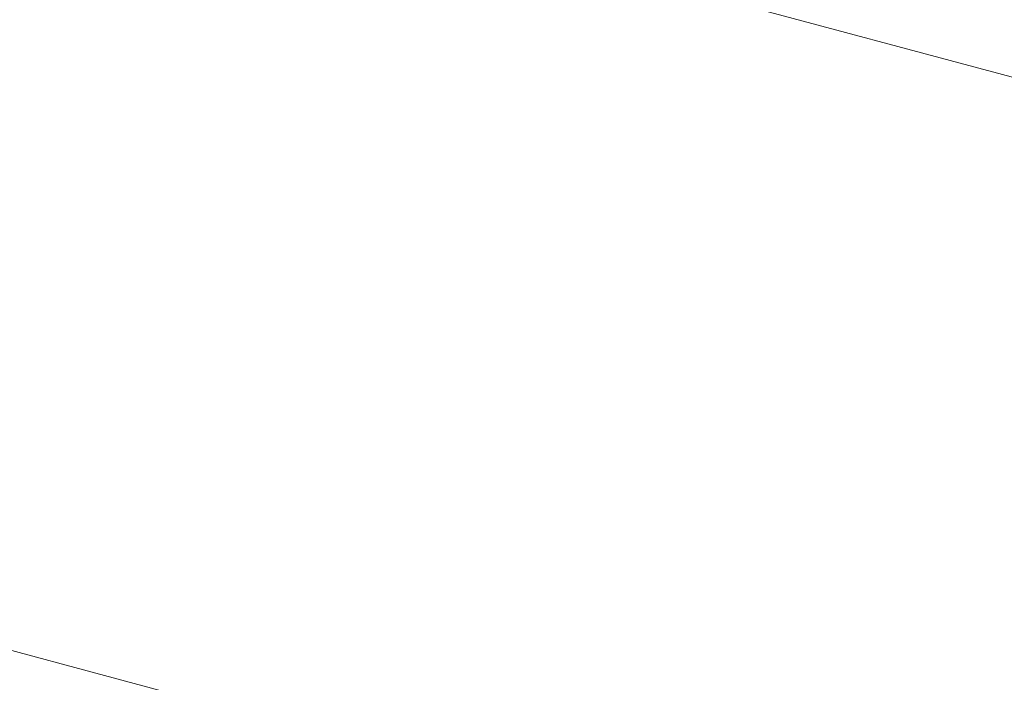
# Model space of a CAD drawing. Header units: millimetres. Extents: x -7616 to 74263, y -34032 to 21987.
# Tile 15 of 60: x 46259 to 46348, y -23858 to -23798. Entities that reach past the tile are written whole.
import ezdxf

# ---------------------------------------------------------------- set-up
doc = ezdxf.new("R2010")
doc.units = ezdxf.units.MM
doc.header["$LTSCALE"] = 508
doc.linetypes.add('Dash Style-6', pattern=[1.04164, 0.625, -0.20828, 0.06943, -0.13893])
doc.layers.add('(00) tekening-stramien-algemeen', color=7, linetype='Dash Style-6', lineweight=0)
doc.layers.add('None', color=7, linetype='Continuous', lineweight=0)

# ---------------------------------------------------------------- blocks, each defined once
blk = doc.blocks.new('Group-58-1')
at = {"layer": 'None', "color": 17, "lineweight": 0, "transparency": 33554687, "flags": 128}
blk.add_lwpolyline([(12.006, 255.001), (3297.994, 255.001), (3297.994, 82.999), (12.006, 82.999)], close=True, dxfattribs=at)
blk = doc.blocks.new('bu-b-02 verdieping uitvoering')
at = {"layer": 'None', "color": 17, "transparency": 33554687}
blk.add_blockref('Group-58-1', (0, 0), dxfattribs=at)
blk = doc.blocks.new('blok b-v2-gevel_constructie')
at = {"layer": 'None', "color": 17, "transparency": 33554687, "rotation": 180}
blk.add_blockref('bu-b-02 verdieping uitvoering', (6929.991, 328.469), dxfattribs=at)
blk = doc.blocks.new('blok B 02 (2D)')
at = {"layer": 'None', "color": 17, "transparency": 33554687}
blk.add_blockref('blok b-v2-gevel_constructie', (47480.01, -0.018), dxfattribs=at)
blk = doc.blocks.new('Group-91-1')
at = {"layer": '(00) tekening-stramien-algemeen', "color": 2, "lineweight": 0, "transparency": 33554687}
blk.add_line((71038.027, -11069.999), (-1886.061, -11070.003), dxfattribs=at)
blk = doc.blocks.new('Stramien blok B')
at = {"layer": 'None', "color": 17, "transparency": 33554687}
blk.add_blockref('Group-91-1', (0, 0), dxfattribs=at)

msp = doc.modelspace()

# ---------------------------------------------------------------- block references
at = {"layer": 'None', "color": 17, "transparency": 33554687}
for name, p, rotation in [('Stramien blok B', (0, 0), 344.9999645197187), ('blok B 02 (2D)', (-3125.943, -10622.925), 344.9999999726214)]:
    msp.add_blockref(name, p, dxfattribs=dict(at, rotation=rotation))

doc.saveas('drawing.dxf')
